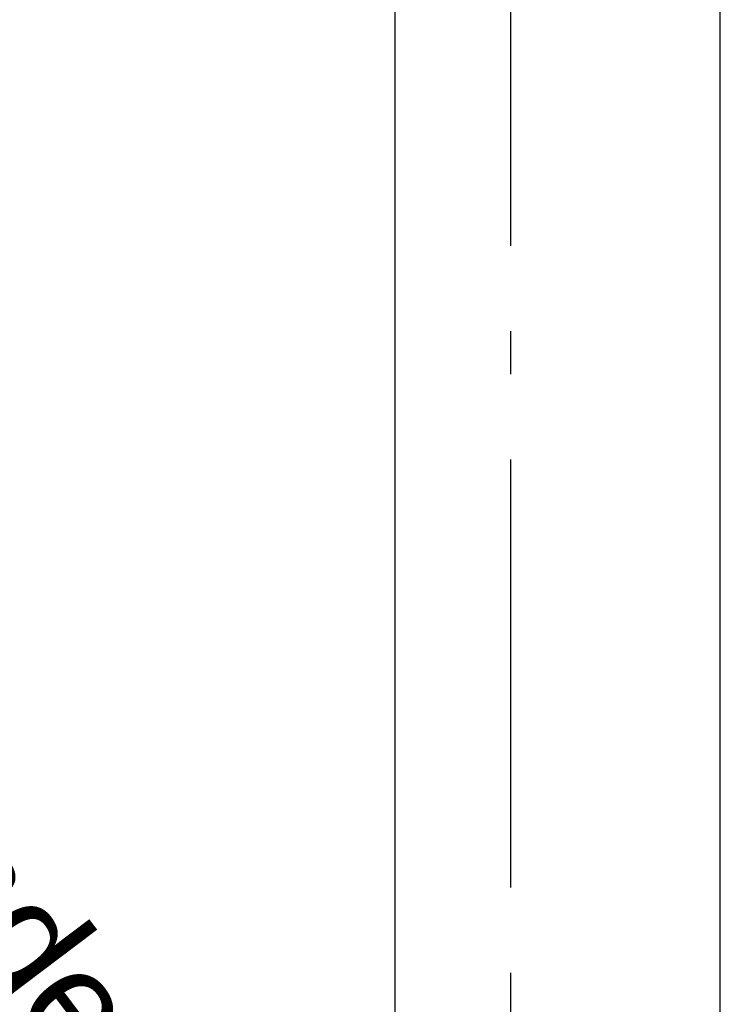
# Model space of a CAD drawing. Header units: millimetres. Extents: x -117798 to 93698, y -182207 to 252400.
# Tile 81 of 256: x -65647 to -64828, y -33652 to -32501. Entities that reach past the tile are written whole.
import ezdxf
from ezdxf.enums import TextEntityAlignment as Align

# ---------------------------------------------------------------- set-up
doc = ezdxf.new("R2010")
doc.units = ezdxf.units.MM
doc.header["$LTSCALE"] = 0.5
doc.header["$MEASUREMENT"] = 0
doc.linetypes.add('Akselinje', pattern=[1500, 1000, -200, 100, -200])
doc.linetypes.add('PLINE', pattern=[0])
for name, color, linetype in [('25-- Dekker(Nye konstruksjoner)', 7, 'Continuous'), ('256- Faste himlinger og overflatebehandling(Nye konstruksjoner)', 7, 'Continuous'), ('261- Primærkonstruksjon (tak)', 7, 'Continuous'), ('82-- Modullinjer', 7, 'Continuous')]:
    doc.layers.add(name, color=color, linetype=linetype)
doc.styles.add('GENERATED_STYLE_1', font='arial.ttf')
doc.styles.add('GENERATED_STYLE_4', font='arial.ttf')

# ---------------------------------------------------------------- blocks, each defined once
blk = doc.blocks.new('Standard grid marker[212]', base_point=(-65073.2, 26434.4))
at = {"layer": '82-- Modullinjer', "linetype": 'Akselinje'}
blk.add_line((-65073.2, 26234.4), (-65073.2, -50374.4), dxfattribs=at)
at = {"layer": '82-- Modullinjer', "style": 'GENERATED_STYLE_4'}
for tag, p in [('AC_MarkerText_1_0', (-65200.7, 26644.4)), ('AC_MarkerText_1_1', (-65200.7, -50864.4))]:
    blk.add_attdef(tag, text='', height=175, rotation=90, dxfattribs=at).set_placement(p, align=Align.TOP_CENTER)

msp = doc.modelspace()

# ---------------------------------------------------------------- linework, layer by layer
at = {"layer": '25-- Dekker(Nye konstruksjoner)', "linetype": 'PLINE', "flags": 128}
msp.add_lwpolyline([(-65208.2, -38911.9), (-65208.2, -28321.9)], dxfattribs=at)
at = {"layer": '261- Primærkonstruksjon (tak)', "linetype": 'PLINE', "flags": 128}
msp.add_lwpolyline([(-64828.2, -39016.9), (-64828.2, -28216.9)], dxfattribs=at)

# ---------------------------------------------------------------- block references
at = {"layer": '82-- Modullinjer', "linetype": 'PLINE'}
msp.add_blockref('Standard grid marker[212]', (-65073.2, 26434.4), dxfattribs=at)

# ---------------------------------------------------------------- texts
at = {"layer": '256- Faste himlinger og overflatebehandling(Nye konstruksjoner)', "linetype": 'Continuous', "insert": (-65946.2, -33059.4), "char_height": 125, "attachment_point": 1, "rotation": 307.0553, "style": 'GENERATED_STYLE_1'}
msp.add_mtext('\\A1;{\\pql;\\fArial|b0|i0|c0|p0;\\W1.000000;Skråande gipshimling}', dxfattribs=at)

doc.saveas('drawing.dxf')
